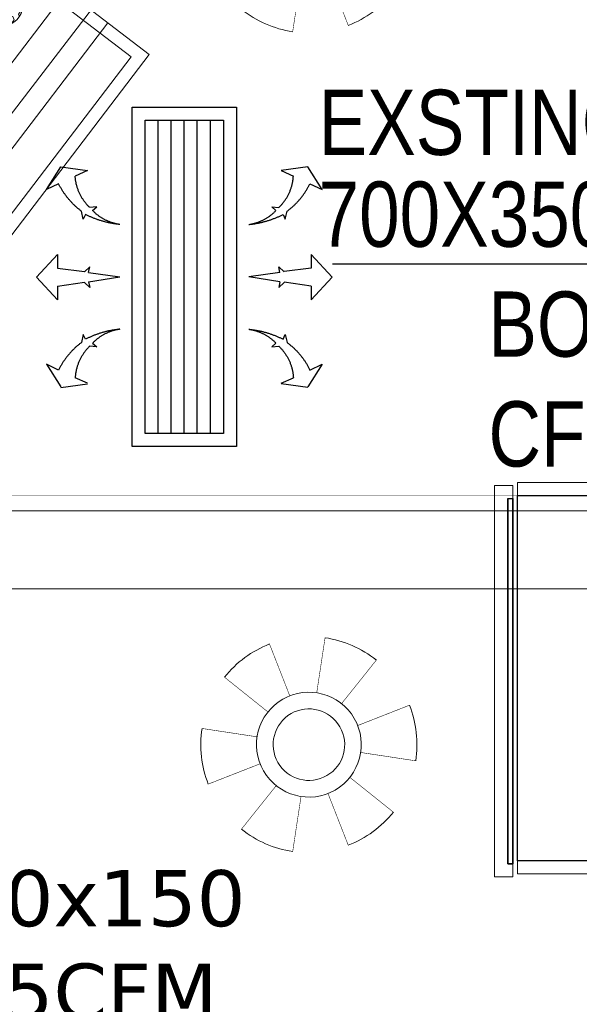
# Model space of a CAD drawing. Header units: millimetres. Extents: x 504675 to 860349, y -23215 to 63575.
# Tile 147 of 177: x 584270 to 585344, y 35490 to 37377. Entities that reach past the tile are written whole.
import ezdxf

# ---------------------------------------------------------------- set-up
doc = ezdxf.new("R2010")
doc.units = ezdxf.units.MM
doc.header["$LTSCALE"] = 10
doc.linetypes.add('LEVEL-F-OVERALL LAYOUT$0$HIDDEN', pattern=[0.375, 0.25, -0.125])
doc.layers.get('0').update_dxf_attribs({"linetype": 'CONTINUOUS'})
doc.layers.add('A-ANNO-DIMS-30', color=8, linetype='CONTINUOUS')
doc.layers.add('LEVEL-F-OVERALL LAYOUT$0$DASH1L', color=8, linetype='LEVEL-F-OVERALL LAYOUT$0$HIDDEN')
for name, color, linetype, lineweight in [('ARCH', 8, 'CONTINUOUS', 0), ('Ceiling', 35, 'CONTINUOUS', 5), ('CKD Equipments', 8, 'CONTINUOUS', 0), ('Duct Insulations', 8, 'CONTINUOUS', 13), ('EQUIPMENT', 8, 'CONTINUOUS', 18), ('F-RETAIL ANNO-TEXT', 7, 'CONTINUOUS', 9), ('HVAC-Kitchen Fresh Air Duct', 102, 'CONTINUOUS', 30), ('MEPTEK-SAD', 6, 'CONTINUOUS', 30), ('MEPTEK-TEXT', 7, 'CONTINUOUS', 30), ('MEPTEL LINEAR GRILL', 5, 'CONTINUOUS', 30), ('V-DUCT', 4, 'CONTINUOUS', 25), ('VJA-FF-PENDENT SPRINKLER HEAD', 3, 'CONTINUOUS', 0)]:
    doc.layers.add(name, color=color, linetype=linetype, lineweight=lineweight)
doc.styles.add('2.25 Arial_regular_annotative', font='arial.ttf', dxfattribs={"width": 0.8, "height": 2.25})
doc.styles.get("Standard").update_dxf_attribs({"font": 'verdana.ttf'})
doc.dimstyles.new('LBF 50', dxfattribs={"dimscale": 25, "dimtxt": 1.75, "dimasz": 1.75, "dimexe": 1, "dimexo": 1, "dimgap": 1, "dimtad": 1, "dimdec": 0, "dimrnd": 5, "dimzin": 12, "dimdsep": 46, "dimtxsty": 'Standard', "dimblk": 'CLOSEDBLANK', "dimcen": 0, "dimclrd": 256, "dimclre": 256, "dimclrt": 256, "dimadec": 0, "dimazin": 3, "dimtfac": 1, "dimtdec": 0, "dimtofl": 0, "dimtmove": 0, "dimatfit": 3, "dimldrblk": 'CLOSEDBLANK', "dimfxl": 0.18, "dimtolj": 1, "dimtzin": 0, "dimlwd": -1, "dimlwe": -1, "dimarcsym": 0})
pattern_1 = [(180, (-126944.069, -12401.577), (-1e-15, -11.691343), [6.75, -13.5]), (300, (-126944.069, -12401.577), (10.125, 5.8456715), [6.75, -13.5]), (240, (-126950.819, -12401.577), (10.125, -5.8456715), [6.75, -13.5])]

# ---------------------------------------------------------------- blocks, each defined once
blk = doc.blocks.new('A$Cdebd173a')
at = {"layer": 'EQUIPMENT'}
h = blk.add_hatch(dxfattribs=at)
h.set_pattern_fill('HEX', color=251, scale=54, angle=180)
h.set_pattern_definition(pattern_1)
edge = h.paths.add_edge_path()
edge.add_arc((96.5, 467.9), 37.5, 180, 540)
h = blk.add_hatch(dxfattribs=at)
h.set_pattern_fill('HEX', color=251, scale=54, angle=180)
h.set_pattern_definition(pattern_1)
edge = h.paths.add_edge_path()
edge.add_arc((1103.5, 467.9), 37.5, 0, 360, ccw=False)
h = blk.add_hatch(dxfattribs=at)
h.set_pattern_fill('HEX', color=251, scale=54, angle=180)
h.set_pattern_definition(pattern_1)
edge = h.paths.add_edge_path()
edge.add_arc((96.5, 374.7), 37.5, 180, 540)
h = blk.add_hatch(dxfattribs=at)
h.set_pattern_fill('HEX', color=251, scale=54, angle=180)
h.set_pattern_definition(pattern_1)
edge = h.paths.add_edge_path()
edge.add_arc((1103.5, 374.7), 37.5, 0, 360, ccw=False)
h = blk.add_hatch(dxfattribs=at)
h.set_pattern_fill('HEX', color=251, scale=54, angle=180)
h.set_pattern_definition(pattern_1)
edge = h.paths.add_edge_path()
edge.add_arc((96.5, 279.1), 37.5, 180, 540)
h = blk.add_hatch(dxfattribs=at)
h.set_pattern_fill('HEX', color=251, scale=54, angle=180)
h.set_pattern_definition(pattern_1)
edge = h.paths.add_edge_path()
edge.add_arc((1103.5, 279.1), 37.5, 0, 360, ccw=False)
for p, q in [((106.2, 604.1), (121.8, 619.8)), ((108.3, 602.3), (123.7, 617.7)), ((214.2, 604.1), (229.8, 619.8)), ((216.3, 602.3), (231.7, 617.7)), ((322.2, 604.1), (337.8, 619.8)), ((324.3, 602.3), (339.7, 617.7)), ((430.2, 604.1), (445.8, 619.8)), ((432.3, 602.3), (447.7, 617.7)), ((538.2, 604.1), (553.8, 619.8)), ((540.3, 602.3), (555.7, 617.7)), ((646.2, 604.1), (661.8, 619.8)), ((648.3, 602.3), (663.7, 617.7)), ((754.2, 604.1), (769.8, 619.8)), ((756.3, 602.3), (771.7, 617.7)), ((862.2, 604.1), (877.8, 619.8)), ((864.3, 602.3), (879.7, 617.7)), ((970.2, 604.1), (985.8, 619.8)), ((972.3, 602.3), (987.7, 617.7)), ((1078.2, 604.1), (1093.8, 619.8)), ((1080.3, 602.3), (1095.7, 617.7)), ((600, 499), (600, 250)), ((1200, 200), (0, 200)), ((1200, 100), (0, 100))]:
    blk.add_line(p, q, dxfattribs=at)
for points in [[(1200, 750), (0, 750), (0, 0), (1200, 0)], [(1175, 725), (25, 725), (25, 25), (1175, 25)], [(168, 700), (60, 700), (60, 524), (168, 524)], [(276, 700), (168, 700), (168, 524), (276, 524)], [(384, 700), (276, 700), (276, 524), (384, 524)], [(492, 700), (384, 700), (384, 524), (492, 524)], [(600, 700), (492, 700), (492, 524), (600, 524)], [(708, 700), (600, 700), (600, 524), (708, 524)], [(816, 700), (708, 700), (708, 524), (816, 524)], [(924, 700), (816, 700), (816, 524), (924, 524)], [(1032, 700), (924, 700), (924, 524), (1032, 524)], [(1140, 700), (1032, 700), (1032, 524), (1140, 524)], [(168, 499), (1032, 499), (1032, 250), (168, 250)]]:
    blk.add_lwpolyline(points, close=True, dxfattribs=at)
for points in [[(143, 685), (85, 685, 0.414214), (75, 675), (75, 549, 0.414214), (85, 539), (143, 539, 0.414214), (153, 549), (153, 675, 0.414214)], [(251, 685), (193, 685, 0.414214), (183, 675), (183, 549, 0.414214), (193, 539), (251, 539, 0.414214), (261, 549), (261, 675, 0.414214)], [(359, 685), (301, 685, 0.414214), (291, 675), (291, 549, 0.414214), (301, 539), (359, 539, 0.414214), (369, 549), (369, 675, 0.414214)], [(467, 685), (409, 685, 0.414214), (399, 675), (399, 549, 0.414214), (409, 539), (467, 539, 0.414214), (477, 549), (477, 675, 0.414214)], [(575, 685), (517, 685, 0.414214), (507, 675), (507, 549, 0.414214), (517, 539), (575, 539, 0.414214), (585, 549), (585, 675, 0.414214)], [(683, 685), (625, 685, 0.414214), (615, 675), (615, 549, 0.414214), (625, 539), (683, 539, 0.414214), (693, 549), (693, 675, 0.414214)], [(791, 685), (733, 685, 0.414214), (723, 675), (723, 549, 0.414214), (733, 539), (791, 539, 0.414214), (801, 549), (801, 675, 0.414214)], [(899, 685), (841, 685, 0.414214), (831, 675), (831, 549, 0.414214), (841, 539), (899, 539, 0.414214), (909, 549), (909, 675, 0.414214)], [(1007, 685), (949, 685, 0.414214), (939, 675), (939, 549, 0.414214), (949, 539), (1007, 539, 0.414214), (1017, 549), (1017, 675, 0.414214)], [(1115, 685), (1057, 685, 0.414214), (1047, 675), (1047, 549, 0.414214), (1057, 539), (1115, 539, 0.414214), (1125, 549), (1125, 675, 0.414214)]]:
    blk.add_lwpolyline(points, format="xyb", close=True, dxfattribs=at)
for centre, radius in [((114.5, 611.5), 11.1), ((222.5, 611.5), 11.1), ((330.5, 611.5), 11.1), ((438.5, 611.5), 11.1), ((546.5, 611.5), 11.1), ((654.5, 611.5), 11.1), ((762.5, 611.5), 11.1), ((870.5, 611.5), 11.1), ((978.5, 611.5), 11.1), ((1086.5, 611.5), 11.1), ((96.5, 467.9), 37.5), ((1103.5, 467.9), 37.5), ((96.5, 374.7), 37.5), ((1103.5, 374.7), 37.5), ((96.5, 279.1), 37.5), ((1103.5, 279.1), 37.5)]:
    blk.add_circle(centre, radius, dxfattribs=at)
blk = doc.blocks.new('ARCH')
at = {"layer": 'LEVEL-F-OVERALL LAYOUT$0$DASH1L'}
h = blk.add_hatch(dxfattribs=at)
h.set_pattern_fill('ANGLE', color=8, scale=10, angle=352.0664)
h.set_pattern_definition([(352.0664444, (-404119.055, 373340.98), (9.6410197, 69.1814516), [50.8, -19.05]), (82.0664444, (-404119.055, 373340.98), (-69.1814516, 9.6410197), [50.8, -19.05])])
edge = h.paths.add_edge_path(flags=16)
edge.add_line((572074.7, 35847.1), (602196.9, 29528.2))
edge.add_line((602196.9, 29528.2), (599472.6, 39352))
edge.add_arc((597545.4, 38817.5), 2000, 15.4994, 89.9984)
edge.add_line((597545.4, 40817.5), (573256.1, 40817.5))
edge.add_arc((576210.3, 22394.2), 18658.7, 99.10996, 106.69033)
edge.add_line((570851.6, 40266.8), (572074.7, 35847.1))
h.paths.add_polyline_path([(583373.8, 40816), (583374.1, 40875), (586424.1, 40859.1), (586423.9, 40816)], flags=16)
h.paths.add_polyline_path([(600840.9, 34605.1), (600792.8, 34591.5), (599498, 39260.6), (599546.1, 39274.3)])
h.paths.add_polyline_path([(587210.4, 32671.8), (587195, 32598.4), (582693, 33542.8), (582708.4, 33616.2)])
edge = h.paths.add_edge_path()
edge.add_line((572071.7, 35387.9), (601863.3, 29138.4))
edge.add_arc((601986.5, 29725.6), 600, 258.1526, 375.4994)
edge.add_line((602564.7, 29886), (599906.3, 39472.3))
edge.add_arc((597545.4, 38817.5), 2450, 15.4994, 89.9984)
edge.add_line((597545.4, 41267.5), (573220.5, 41267.5))
edge.add_arc((576210.3, 22394.2), 19108.7, 99.00183, 106.23582)
edge.add_arc((571035.5, 40164.8), 600, 106.2358, 195.469)
edge.add_line((570457.2, 40004.7), (571616.6, 35815.1))
edge.add_arc((572194.9, 35975.1), 600, 195.469, 258.1526)
h.paths.add_polyline_path([(587210.4, 32671.8), (587195.4, 32600.5), (587195.4, 32600.5)])
at = {"layer": 'CKD Equipments'}
blk.add_line((583756.8, 36548.7), (584506.6, 37525), dxfattribs=at)
at = {"layer": 'A-ANNO-DIMS-30', "ltscale": 0.25, "xscale": -1, "rotation": 52.65340873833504}
blk.add_blockref('A$Cdebd173a', (584518.9, 37310.4), dxfattribs=at)
blk = doc.blocks.new('SPRINKLER HEAD 41')
at = {"layer": 'VJA-FF-PENDENT SPRINKLER HEAD', "lineweight": 0, "const_width": 0.001}
for points in [[(0.0088, 0.1111), (0.0248, 0.2167)], [(-0.0429, 0.1053), (-0.0818, 0.2047)], [(0.123, 0.1737), (0.0564, 0.0903)], [(-0.0848, 0.0745), (-0.1682, 0.1411)], [(0.1867, 0.0874), (0.0873, 0.0484)], [(-0.1056, 0.0268), (-0.2111, 0.0428)], [(0.1986, -0.0192), (0.0931, -0.0032)], [(-0.0998, -0.0249), (-0.1992, -0.0638)], [(0.1557, -0.1175), (0.0723, -0.0509)], [(-0.0689, -0.0667), (-0.1355, -0.1501)], [(-0.0373, -0.1931), (-0.0213, -0.0875)], [(0.0693, -0.1811), (0.0304, -0.0818)]]:
    blk.add_lwpolyline(points, dxfattribs=at)
at = {"layer": 'VJA-FF-PENDENT SPRINKLER HEAD', "lineweight": 0}
for major_axis, start_param, end_param in [((0.1795, 0.1036), 0.373598, 0.897197), ((0.1794, 0.1036), 1.420416, 1.944015), ((0.087, 0.0502), 1.570792, 7.853977), ((0.0594, 0.0343), 1.570786, 7.853971), ((0.1794, 0.1036), -0.673853, -0.150255), ((0.1795, 0.1036), 2.467936, 2.991535), ((0.1794, 0.1036), 4.562135, 5.085733), ((0.1795, 0.1036), 3.51515, 4.038748)]:
    blk.add_ellipse((-0.0062, 0.0118), major_axis=major_axis, ratio=1, start_param=start_param, end_param=end_param, dxfattribs=at)
blk = doc.blocks.new('V_Rectangular Endcap - V_Endcap-10076550-Level C OVERALL KITCHEN')
at = {"layer": 'V-DUCT', "color": 137, "true_color": 0x408080}
for p, q in [((0, 350), (0, 350)), ((0, 350), (0, -350)), ((0, -350), (0, 350)), ((0, 350), (10, 350)), ((10, 350), (0, 350)), ((10, 350), (10, -350)), ((10, -350), (10, 350)), ((10, 350), (10, 350)), ((0, -350), (0, -350)), ((10, -350), (0, -350)), ((10, -350), (0, -350)), ((10, -350), (10, -350))]:
    blk.add_line(p, q, dxfattribs=at)
blk = doc.blocks.new('hvac')
at = {"layer": 'Duct Insulations', "color": 137, "true_color": 0x408080}
for p, q in [((595226.1, -198543.1), (595226.1, -198543.1)), ((595226.1, -198543.1), (595226.1, -199293.1)), ((595226.1, -199293.1), (595226.1, -198543.1)), ((595600.2, -198543.1), (595226.1, -198543.1)), ((595182.6, -198549.1), (595182.6, -199299.1)), ((595182.6, -198549.1), (595217.6, -198549.1)), ((595217.6, -198549.1), (595217.6, -199299.1)), ((595217.6, -199299.1), (595182.6, -199299.1)), ((595226.1, -199293.1), (595226.1, -199293.1)), ((595226.1, -199293.1), (595600.2, -199293.1))]:
    blk.add_line(p, q, dxfattribs=at)
at = {"layer": 'V-DUCT', "color": 137, "true_color": 0x408080}
for p, q in [((595226.1, -199268.1), (595226.1, -198568.1)), ((595226.1, -198568.1), (595366.1, -198568.1)), ((595366.1, -199268.1), (595226.1, -199268.1))]:
    blk.add_line(p, q, dxfattribs=at)
at = {"layer": 'V-DUCT', "color": 137, "true_color": 0x408080, "rotation": 179.9995795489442}
blk.add_blockref('V_Rectangular Endcap - V_Endcap-10076550-Level C OVERALL KITCHEN', (595217.6, -198924.1), dxfattribs=at)
blk = doc.blocks.new('_ClosedBlank')
at = {"color": 0, "linetype": 'ByBlock', "lineweight": -2}
for p, q in [((-1, 0.167), (0, 0)), ((-1, 0.167), (-1, -0.167)), ((0, 0), (-1, -0.167))]:
    blk.add_line(p, q, dxfattribs=at)
blk = doc.blocks.new('*U167')
at = {"color": 8}
for p, q in [((25, 150), (625, 150)), ((25, 125), (625, 125)), ((25, 100), (625, 100)), ((25, 75), (625, 75)), ((25, 50), (625, 50))]:
    blk.add_line(p, q, dxfattribs=at)
blk.add_lwpolyline([(0, 0), (0, 200), (650, 200), (650, 0)], close=True)
at = {"color": 1}
blk.add_lwpolyline([(25, 25), (25, 175), (625, 175), (625, 25)], close=True, dxfattribs=at)
blk = doc.blocks.new('A$C479C3BDC')
for p, q in [((-140.6, 166.9), (-112.9, 210.6)), ((-112.9, 211.8), (-62.1, 205)), ((-62.1, 203.8), (-85.4, 193)), ((-117.2, 178.3), (-140.6, 166.9)), ((-43.9, 134.1), (-57.7, 132.9)), ((-52.1, 127), (-43.9, 134.1)), ((-69.9, 110.5), (-73.5, 125.8)), ((-65.9, 119.5), (-69.9, 110.5)), ((-119.4, 43.8), (-159.8, 0.6)), ((-119.4, 18.1), (-119.4, 43.8)), ((-57.6, 20.1), (-67.7, 10.5)), ((-59.7, 9.4), (-57.6, 20.1)), ((-159.8, 0.6), (-119.4, -42.6)), ((-119.4, 18.1), (-67.8, 10)), ((-59.7, 9.4), (0, 0)), ((-59.7, -8.2), (0, 0)), ((-119.4, -16.9), (-67.8, -10)), ((-119.4, -42.6), (-119.4, -16.9)), ((-57.6, -18.9), (-67.7, -9.4)), ((-59.7, -8.2), (-57.6, -18.9)), ((-69.9, -110.5), (-73.5, -125.8)), ((-65.9, -119.5), (-69.9, -110.5)), ((-52.1, -127), (-43.9, -134.1)), ((-43.9, -134.1), (-57.7, -132.9)), ((-140.6, -166.9), (-112.9, -210.6)), ((-117.2, -178.3), (-140.6, -166.9)), ((-112.9, -210.6), (-62.1, -203.8)), ((-62.1, -203.8), (-85.4, -193))]:
    blk.add_line(p, q)
for points, weights in [([(-57.7, 132.9), (-74.4, 148.9), (-84.1, 169.9), (-85.4, 193)], [1, 0.953547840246, 0.953547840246, 1]), ([(-73.5, 125.8), (-92.1, 139.6), (-107, 157.5), (-117.2, 178.3)], [1, 0.981468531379, 0.981468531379, 1]), ([(-0.1, 100.3), (-23.1, 102.5), (-45.3, 109), (-65.9, 119.5)], [1, 0.988355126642, 0.988355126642, 1]), ([(-0.1, 100.3), (-20.1, 103.1), (-38.1, 112.4), (-52.1, 127)], [1, 0.963520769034, 0.963520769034, 1]), ([(-0.1, -100.3), (-23.1, -102.5), (-45.3, -109), (-65.9, -119.5)], [1, 0.988355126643, 0.988355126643, 1]), ([(-0.1, -100.3), (-20.1, -103.1), (-38.1, -112.4), (-52.1, -127)], [1, 0.963520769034, 0.963520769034, 1]), ([(-73.5, -125.8), (-92.1, -139.6), (-107, -157.5), (-117.2, -178.3)], [1, 0.981468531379, 0.981468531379, 1]), ([(-57.7, -132.9), (-74.4, -148.9), (-84.1, -169.9), (-85.4, -193)], [1, 0.953547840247, 0.953547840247, 1])]:
    blk.add_rational_spline(points, weights, degree=3)

msp = doc.modelspace()

# ---------------------------------------------------------------- linework, layer by layer
at = {"layer": 'Ceiling', "color": 1, "ltscale": 0.25}
for p, q in [((571959.5, 36435.8), (600281.3, 36435.8)), ((572001, 36285.8), (600322.9, 36285.8))]:
    msp.add_line(p, q, dxfattribs=at)
at = {"layer": 'HVAC-Kitchen Fresh Air Duct', "ltscale": 0.25, "const_width": 0.1, "flags": 128}
for points in [[(575815, 40625.9), (575815, 36640, 0.414214), (576690, 35765), (586887.7, 35765)], [(576515, 40622.6), (576515, 36640, 0.414214), (576690, 36465), (586887.7, 36465)]]:
    msp.add_lwpolyline(points, format="xyb", dxfattribs=at)
at = {"layer": 'MEPTEK-SAD', "ltscale": 0.25, "const_width": 0.1, "flags": 128}
for points in [[(584511, 37184), (584090, 37184)], [(584511, 36584), (583990, 36584)]]:
    msp.add_lwpolyline(points, dxfattribs=at)

# ---------------------------------------------------------------- block references
msp.add_blockref('hvac', (-10001.4, 235033.1))
msp.add_blockref('hvac', (-10001.4, 235033.1))
at = {"layer": 'ARCH'}
msp.add_blockref('ARCH', (0, 0), dxfattribs=at)
at = {"layer": 'MEPTEK-SAD', "lineweight": 0, "ltscale": 50, "yscale": 1.001251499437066, "zscale": 1.001251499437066, "rotation": 180}
for p, xscale in [((584462.3, 36884), -1.001251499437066), ((584709.7, 36884), 1.001251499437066)]:
    msp.add_blockref('A$C479C3BDC', p, dxfattribs=dict(at, xscale=xscale))
at = {"layer": 'MEPTEL LINEAR GRILL', "rotation": 90}
msp.add_blockref('*U167', (584686, 36559), dxfattribs=at)
at = {"layer": 'VJA-FF-PENDENT SPRINKLER HEAD', "lineweight": 0, "xscale": 1000, "yscale": 1000, "zscale": 1000}
for p in [(584831.2, 37546.9), (584831.2, 35975.7)]:
    msp.add_blockref('SPRINKLER HEAD 41', p, dxfattribs=at)

# ---------------------------------------------------------------- texts
at = {"layer": 'F-RETAIL ANNO-TEXT', "style": '2.25 Arial_regular_annotative', "width": 0.8}
for s, p in [('EXSTING DUCT ', (584843.6, 37117.6)), ('700X350 KSAD', (584843.6, 36941.6)), ('BOD 3150', (585169.1, 36731)), ('CFM 3600', (585169.3, 36520.5))]:
    msp.add_text(s, height=125, dxfattribs=at).set_placement(p)
at = {"layer": 'MEPTEK-TEXT', "insert": (584054, 35747), "char_height": 107.38, "attachment_point": 1}
msp.add_mtext_dynamic_manual_height_columns('600x150\\P285CFM', width=1237.81, gutter_width=1, heights=[0], dxfattribs=at)

# ---------------------------------------------------------------- leaders
at = {"ltscale": 0.25}
msp.add_leader([(585975, 36490), (585975, 36908), (584870, 36908)], dimstyle='LBF 50', override={"dimasz": 5, "dimtad": 0, "dimfxl": 35, "dimfxlon": 1, "dimtfill": 1, "dimarcsym": 2}, dxfattribs=at)

doc.saveas('drawing.dxf')
